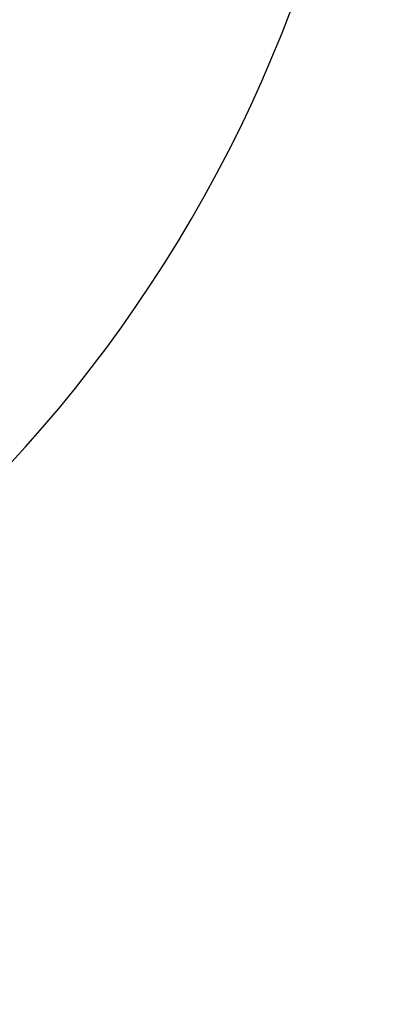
# Model space of a CAD drawing. Header units: millimetres. Extents: x 0 to 11890, y 0 to 8410.
# Tile 75 of 130: x 6946 to 7102, y 1193 to 1599. Entities that reach past the tile are written whole.
import ezdxf

# ---------------------------------------------------------------- set-up
doc = ezdxf.new("R2010")
doc.units = ezdxf.units.MM
doc.header["$LTSCALE"] = 653.95
doc.layers.get('0').update_dxf_attribs({"linetype": 'CONTINUOUS'})
doc.layers.add('JISHUZILIAO_DXF_DIMENSION', color=7, linetype='CONTINUOUS')
doc.styles.get("Standard").update_dxf_attribs({"font": 'txt', "width": 0.7})
doc.dimstyles.new('DIMSTYLE_5', dxfattribs={"dimtxt": 85, "dimasz": 60, "dimexe": 1, "dimexo": 0, "dimgap": 4.25, "dimtad": 0, "dimtih": 1, "dimtoh": 1, "dimdec": 1, "dimdsep": 46, "dimtxsty": 'Standard', "dimblk": '_FILLED', "dimblk1": '_FILLED', "dimblk2": '_FILLED', "dimcen": 0.09, "dimclrt": 5, "dimazin": 2, "dimtp": 0.5, "dimtm": 0.5, "dimtfac": 1, "dimtdec": 4, "dimtofl": 0, "dimtmove": 0, "dimatfit": 3, "dimldrblk": '_FILLED', "dimfxl": 1, "dimtolj": 1, "dimarcsym": 0})

# ---------------------------------------------------------------- blocks, each defined once
blk = doc.blocks.new('*D8')
at = {"layer": 'JISHUZILIAO_DXF_DIMENSION', "color": 2, "linetype": 'Continuous', "transparency": 16777216}
for start, end in [(291.0193, 360), (190, 259.3755)]:
    blk.add_arc((6523.72, 1804.68), 571.22, start, end, dxfattribs=at)
for points in [[(7101.77, 1744.24), (7094.94, 1804.68), (7081.8, 1745.28)], [(5984.42, 1649.28), (5961.17, 1705.49), (5964.94, 1644.77)]]:
    blk.add_solid(points, dxfattribs=at)
blk = doc.blocks.new('_FILLED')
at = {"color": 0, "linetype": 'ByBlock'}
blk.add_solid([(0, 0), (-1, 0.1667), (-1, -0.1667)], dxfattribs=at)

msp = doc.modelspace()

# ---------------------------------------------------------------- dimensions: what is measured, and where the dimension line sits
at = {"layer": 'JISHUZILIAO_DXF_DIMENSION', "color": 2, "linetype": 'Continuous'}
dim = msp.add_angular_dim_2l(base=(6573.501, 1235.631), line1=((5966.799, 1706.478), (5961.173, 1705.486)), line2=((7089.224, 1804.677), (7094.936, 1804.677)), dimstyle='DIMSTYLE_5', dxfattribs=at)
dim.commit()
dim.dimension.update_dxf_attribs({"geometry": '*D8', "text_midpoint": (6460.899, 1193.131), "dimtype": 162})

doc.saveas('drawing.dxf')
